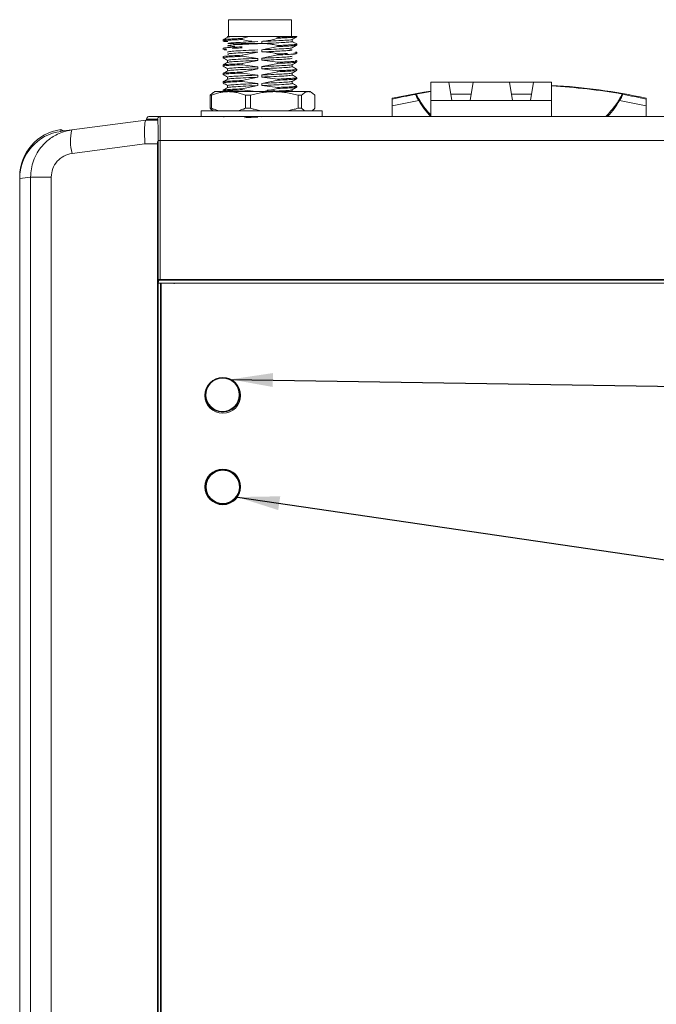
# Model space of a CAD drawing. Header units: millimetres. Extents: x 15 to 836, y 5 to 589.
# Tile 15 of 24: x 390 to 443, y 343 to 426. Entities that reach past the tile are written whole.
import ezdxf

# ---------------------------------------------------------------- set-up
doc = ezdxf.new("R2010")
doc.units = ezdxf.units.MM
doc.dimstyles.new('SLDDIMSTYLE0', dxfattribs={"dimtxt": 0.18, "dimasz": 3.556, "dimexe": 0, "dimexo": 0.0625, "dimgap": 0, "dimtad": 0, "dimtih": 1, "dimtoh": 1, "dimdec": 0, "dimrnd": 1e-09, "dimzin": 0, "dimdsep": 46, "dimtxsty": 'Standard', "dimsah": 1, "dimcen": 0.09, "dimadec": 0, "dimazin": 0, "dimtfac": 3.556, "dimtdec": 0, "dimtofl": 0, "dimtmove": 0, "dimatfit": 3, "dimfxl": 1, "dimfrac": 2, "dimtolj": 1, "dimtzin": 0, "dimarcsym": 0})

msp = doc.modelspace()

# ---------------------------------------------------------------- linework, layer by layer
at = {"color": 7, "linetype": 'Continuous', "lineweight": 15}
for p, q in [((407.462, 425.625), (407.462, 424.225)), ((410.112, 425.625), (407.462, 425.625)), ((412.762, 425.625), (410.112, 425.625)), ((412.762, 424.225), (412.762, 425.625)), ((407.012, 423.926), (407.012, 423.838)), ((407.018, 423.926), (407.013, 423.93)), ((407.393, 424.225), (407.393, 424.151)), ((408.612, 423.958), (408.612, 424.046)), ((411.317, 424.225), (409.295, 424.225)), ((410.279, 423.8), (410.279, 423.624)), ((411.317, 424.225), (411.612, 424.159)), ((411.612, 424.159), (411.612, 424.071)), ((412.83, 423.794), (412.83, 423.966)), ((412.863, 424.225), (413.212, 424.225)), ((413.209, 424.191), (413.21, 424.187)), ((413.212, 424.191), (413.212, 424.225)), ((407.012, 423.221), (407.012, 423.132)), ((407.114, 423.102), (407.316, 423.085)), ((407.41, 423.441), (407.468, 423.457)), ((407.912, 423.509), (407.912, 423.508)), ((410.529, 423.61), (409.944, 423.611)), ((411.612, 423.365), (410.279, 423.095)), ((410.279, 423.095), (410.279, 422.918)), ((411.612, 423.454), (411.612, 423.365)), ((412.828, 423.092), (412.617, 423.132)), ((412.823, 423.08), (412.724, 423.065)), ((413.21, 423.577), (413.2, 423.582)), ((413.212, 423.485), (413.212, 423.573)), ((407.012, 422.515), (407.012, 422.427)), ((407.393, 422.206), (407.393, 422.034)), ((407.395, 422.908), (407.424, 422.902)), ((407.395, 422.732), (407.489, 422.714)), ((408.612, 422.635), (409.944, 422.905)), ((408.612, 422.547), (408.612, 422.635)), ((409.944, 422.376), (408.612, 422.547)), ((408.612, 421.929), (409.944, 422.2)), ((409.944, 422.2), (409.944, 422.376)), ((411.612, 422.66), (410.279, 422.389)), ((410.279, 422.389), (410.279, 422.213)), ((410.279, 422.213), (411.612, 422.042)), ((411.612, 422.748), (411.612, 422.66)), ((413.212, 422.78), (413.212, 422.868)), ((413.212, 422.074), (413.212, 422.162)), ((407.012, 421.81), (407.012, 421.721)), ((407.393, 421.501), (407.393, 421.329)), ((408.612, 421.841), (408.612, 421.929)), ((409.944, 421.671), (408.612, 421.841)), ((408.612, 421.224), (409.944, 421.494)), ((409.944, 421.494), (409.944, 421.671)), ((411.612, 421.954), (410.279, 421.684)), ((410.279, 421.684), (410.279, 421.507)), ((410.279, 421.507), (411.612, 421.337)), ((411.612, 422.042), (411.612, 421.954)), ((411.612, 421.337), (411.612, 421.249)), ((412.83, 421.677), (412.83, 421.849)), ((413.212, 421.368), (413.212, 421.457)), ((407.012, 421.104), (407.012, 421.016)), ((407.393, 420.795), (407.393, 420.623)), ((408.612, 421.135), (408.612, 421.224)), ((409.944, 420.965), (408.612, 421.135)), ((408.612, 420.518), (409.944, 420.789)), ((408.612, 420.43), (408.612, 420.518)), ((409.944, 420.789), (409.944, 420.965)), ((411.612, 421.249), (410.279, 420.978)), ((410.279, 420.978), (410.279, 420.802)), ((410.279, 420.802), (411.612, 420.631)), ((411.612, 420.543), (410.279, 420.272)), ((411.612, 420.631), (411.612, 420.543)), ((412.83, 420.972), (412.83, 421.144)), ((413.212, 420.663), (413.212, 420.751)), ((407.012, 420.398), (407.012, 420.31)), ((407.012, 419.693), (407.012, 419.605)), ((407.393, 420.09), (407.393, 419.918)), ((409.944, 420.26), (408.612, 420.43)), ((408.612, 419.813), (409.944, 420.083)), ((408.612, 419.724), (408.612, 419.813)), ((409.78, 419.575), (408.612, 419.724)), ((409.944, 420.083), (409.944, 420.26)), ((410.279, 420.272), (410.279, 420.096)), ((410.279, 420.096), (411.612, 419.926)), ((411.612, 419.838), (410.279, 419.567)), ((411.612, 419.926), (411.612, 419.838)), ((412.83, 420.266), (412.83, 420.438)), ((412.83, 419.56), (412.83, 419.733)), ((413.212, 419.957), (413.212, 420.046)), ((424.483, 420.361), (424.483, 418.837)), ((424.483, 419.345), (424.483, 420.361)), ((426.007, 420.361), (424.483, 420.361)), ((426.261, 418.837), (426.007, 420.361)), ((426.007, 420.361), (428.039, 420.361)), ((428.039, 420.361), (427.785, 418.837)), ((428.039, 420.361), (431.087, 420.361)), ((431.341, 418.837), (431.087, 420.361)), ((431.087, 420.361), (433.119, 420.361)), ((433.119, 420.361), (432.865, 418.837)), ((434.643, 420.361), (433.119, 420.361)), ((434.643, 419.345), (434.643, 420.361)), ((434.643, 418.837), (434.643, 420.361)), ((405.921, 419.275), (406.027, 419.275)), ((405.921, 419.275), (405.921, 418.175)), ((406.027, 418.175), (406.027, 419.275)), ((406.33, 419.575), (406.174, 419.482)), ((406.33, 419.575), (407.466, 419.575)), ((407.018, 419.597), (407.025, 419.593)), ((407.466, 419.575), (411.316, 419.575)), ((409.318, 419.275), (408.904, 419.275)), ((408.904, 419.275), (408.904, 418.175)), ((409.318, 418.175), (409.318, 419.275)), ((411.316, 419.575), (414.18, 419.575)), ((413.314, 419.275), (413.314, 418.175)), ((413.314, 419.275), (413.621, 419.275)), ((413.621, 418.175), (413.621, 419.275)), ((414.18, 419.575), (414.33, 419.575)), ((414.486, 419.482), (414.33, 419.575)), ((414.74, 419.275), (414.74, 418.175)), ((421.235, 418.952), (421.235, 419.023)), ((423.212, 419.34), (423.227, 419.371)), ((424.483, 418.837), (424.483, 417.475)), ((426.261, 418.837), (424.483, 418.837)), ((427.872, 419.361), (426.173, 419.361)), ((427.785, 418.837), (426.261, 418.837)), ((431.341, 418.837), (427.785, 418.837)), ((432.952, 419.361), (431.253, 419.361)), ((432.865, 418.837), (431.341, 418.837)), ((434.643, 418.837), (432.865, 418.837)), ((434.643, 417.475), (434.643, 418.837)), ((440.596, 419.371), (440.611, 419.34)), ((442.588, 418.952), (442.588, 419.023)), ((406.027, 418.175), (405.921, 418.175)), ((409.318, 418.175), (408.904, 418.175)), ((413.621, 418.175), (413.314, 418.175)), ((421.235, 417.475), (421.235, 418.39)), ((442.588, 418.39), (442.588, 417.475)), ((400.525, 417.18), (394.303, 416.36)), ((400.527, 417.18), (401.46, 417.18)), ((400.575, 417.18), (400.575, 417.275)), ((400.575, 417.275), (401.509, 417.275)), ((400.775, 417.475), (401.709, 417.475)), ((405.158, 417.975), (405.158, 417.475)), ((405.158, 417.975), (415.358, 417.975)), ((410.279, 417.45), (410.857, 417.475)), ((415.358, 417.475), (415.358, 417.975)), ((393.369, 416.237), (393.369, 416.386)), ((394.303, 416.36), (393.391, 416.24)), ((393.615, 416.27), (393.408, 416.368)), ((400.448, 415.18), (394.314, 414.378)), ((400.448, 415.18), (401.512, 415.18)), ((401.512, 403.513), (401.512, 415.372)), ((401.512, 265.68), (401.512, 415.18)), ((401.557, 415.475), (401.557, 403.775)), ((401.737, 415.475), (401.557, 415.475)), ((401.737, 415.475), (462.086, 415.475)), ((401.737, 415.475), (401.737, 403.775)), ((389.912, 412.428), (389.912, 412.274)), ((389.912, 412.274), (390.82, 412.394)), ((389.912, 412.274), (389.912, 268.585)), ((392.557, 412.394), (390.82, 412.394)), ((390.82, 412.394), (390.82, 268.466)), ((392.557, 412.394), (392.557, 268.466)), ((401.512, 403.513), (401.52, 403.505)), ((401.52, 403.505), (401.52, 277.355)), ((401.554, 403.775), (401.554, 403.535)), ((401.557, 403.775), (401.554, 403.775)), ((401.557, 403.775), (401.737, 403.775)), ((401.644, 403.725), (401.644, 403.775)), ((462.179, 403.725), (401.644, 403.725)), ((401.737, 403.775), (462.086, 403.775)), ((401.812, 403.43), (401.812, 277.43)), ((402.912, 403.475), (402.912, 403.43))]:
    msp.add_line(p, q, dxfattribs=at)
at = {"color": 8, "linetype": 'Continuous', "lineweight": 15}
for p, q in [((401.553, 403.476), (401.553, 277.355)), ((401.753, 277.384), (401.753, 403.489))]:
    msp.add_line(p, q, dxfattribs=at)
at = {"color": 7, "linetype": 'Continuous', "lineweight": 15, "flags": 128}
msp.add_lwpolyline([(424.483, 419.625), (423.889, 419.532), (421.251, 419.03)], dxfattribs=at)
at = {"color": 7, "linetype": 'Continuous', "lineweight": 15}
for centre, radius in [((406.986, 394.041), 1.5), ((406.976, 394.101), 1.4), ((406.987, 386.354), 1.5), ((406.987, 386.354), 1.45), ((406.987, 386.354), 1.4)]:
    msp.add_circle(centre, radius, dxfattribs=at)
for centre, radius, start, end in [((431.912, 370.18), 50, 77.68942, 86.86872), ((400.775, 417.275), 0.2, 90, 180), ((401.709, 417.275), 0.2, 90.01187, 180.00895), ((398.339, 415.39), 4.151, 166.48092, 194.12015), ((406.976, 394.101), 1.45, 133.64867, 0.00001), ((406.976, 394.101), 1.4, 0.00001, 180.00001), ((406.976, 394.101), 1.45, 0.00001, 64.27677), ((406.976, 394.101), 1.4, 180.00001, 0.00001), ((406.987, 386.354), 1.4, 0.00001, 180.00001), ((406.987, 386.354), 1.4, 180.00001, 0.00001)]:
    msp.add_arc(centre, radius, start, end, dxfattribs=at)
for centre, major_axis, ratio, start_param, end_param in [((431.912, 369.716), (0, 50.409), 0.999958, 6.110033, 6.228976), ((431.912, 369.716), (0, 50.409), 0.999958, 0.147916, 0.173153), ((393.917, 412.418), (3.015, -2.644), 0.997579, 2.426789, 3.86034), ((394.736, 411.7), (9.827, -5.891), 0.304707, 1.884784, 1.888726), ((393.913, 412.274), (-3.967, -0.522), 0.999651, 4.712389, 6.152331)]:
    msp.add_ellipse(centre, major_axis=major_axis, ratio=ratio, start_param=start_param, end_param=end_param, dxfattribs=at)
for points, knots in [([(407.414, 423.781), (407.367, 423.784), (407.275, 423.79), (407.18, 423.799), (407.079, 423.812), (407.022, 423.825), (407.008, 423.838), (407.024, 423.852), (407.084, 423.865), (407.186, 423.877), (407.317, 423.89), (407.488, 423.901), (407.695, 423.913), (407.863, 423.922), (408.094, 423.934), (408.341, 423.946), (408.543, 423.955), (408.612, 423.958)], [0, 0, 0, 0, 0.057211, 0.110992, 0.165557, 0.271506, 0.325283, 0.379843, 0.48543, 0.539606, 0.594179, 0.700138, 0.753922, 0.808488, 0.855841, 0.951556, 1, 1, 1, 1]), ([(407.404, 424.157), (407.34, 424.12), (407.212, 424.046), (407.085, 423.972), (407.021, 423.935)], [0, 0, 0, 0, 0.499947, 1, 1, 1, 1]), ([(407.024, 423.935), (407.026, 423.937), (407.04, 423.945), (407.106, 423.956), (407.216, 423.969), (407.322, 423.978), (407.488, 423.989), (407.692, 424.001), (407.943, 424.015), (408.154, 424.025), (408.381, 424.036), (408.535, 424.043), (408.612, 424.046)], [0, 0, 0, 0, 0.039511, 0.207867, 0.294248, 0.381265, 0.465515, 0.635955, 0.722958, 0.825891, 0.912624, 1, 1, 1, 1]), ([(407.394, 424.225), (407.394, 424.225), (407.391, 424.225), (407.402, 424.225), (407.431, 424.225), (407.481, 424.225), (407.549, 424.225), (407.635, 424.225), (407.739, 424.225), (407.871, 424.225), (407.98, 424.225), (408.041, 424.225)], [0, 0, 0, 0, 0.009219, 0.127424, 0.248197, 0.36986, 0.48725, 0.605453, 0.726228, 0.84789, 1, 1, 1, 1]), ([(407.414, 423.619), (407.44, 423.632), (407.496, 423.661), (408.057, 423.698), (408.899, 423.744), (409.597, 423.773), (409.944, 423.787)], [0, 0, 0, 0, 0.231253, 0.481931, 0.742849, 1, 1, 1, 1]), ([(408.041, 424.225), (407.922, 424.217), (407.683, 424.201), (407.464, 424.179), (407.443, 424.163), (407.434, 424.157)], [0, 0, 0, 0, 0.3581295, 0.7217598, 1, 1, 1, 1]), ([(408.041, 424.225), (408.138, 424.225), (408.336, 424.225), (408.667, 424.225), (408.99, 424.225), (409.193, 424.225), (409.295, 424.225)], [0, 0, 0, 0, 0.289548, 0.587495, 0.7923, 1, 1, 1, 1]), ([(408.612, 424.046), (408.704, 424.074), (408.929, 424.143), (409.159, 424.194), (409.295, 424.225)], [0, 0, 0, 0, 0.409923, 1, 1, 1, 1]), ([(409.442, 423.812), (409.425, 423.813), (409.227, 423.834), (408.949, 423.878), (408.692, 423.939), (408.612, 423.958)], [0, 0, 0, 0, 0.0595585, 0.7077804, 1, 1, 1, 1]), ([(411.612, 424.071), (411.533, 424.047), (411.297, 423.975), (410.956, 423.894), (410.589, 423.829), (410.383, 423.81), (410.279, 423.8)], [0, 0, 0, 0, 0.180963, 0.54309, 0.77113, 1, 1, 1, 1]), ([(412.794, 423.962), (412.795, 423.958), (412.798, 423.942), (412.558, 423.916), (412.061, 423.883), (411.279, 423.841), (410.611, 423.814), (410.279, 423.8)], [0, 0, 0, 0, 0.072966, 0.279156, 0.481817, 0.7431, 1, 1, 1, 1]), ([(412.799, 423.794), (412.803, 423.787), (412.813, 423.768), (412.561, 423.74), (412.06, 423.707), (411.279, 423.665), (410.611, 423.637), (410.279, 423.624)], [0, 0, 0, 0, 0.117914, 0.314106, 0.50694, 0.755555, 1, 1, 1, 1]), ([(411.317, 424.225), (411.47, 424.225), (411.779, 424.225), (412.196, 424.225), (412.573, 424.225), (412.765, 424.225), (412.863, 424.225)], [0, 0, 0, 0, 0.241945, 0.490907, 0.74156, 1, 1, 1, 1]), ([(412.863, 424.225), (412.777, 424.219), (412.601, 424.207), (412.277, 424.19), (411.944, 424.174), (411.723, 424.164), (411.612, 424.159)], [0, 0, 0, 0, 0.283316, 0.574848, 0.785768, 1, 1, 1, 1]), ([(413.203, 424.183), (413.2, 424.181), (413.187, 424.173), (413.126, 424.162), (413.023, 424.15), (412.924, 424.141), (412.804, 424.132), (412.664, 424.123), (412.5, 424.114), (412.312, 424.104), (412.099, 424.093), (411.867, 424.082), (411.697, 424.075), (411.612, 424.071)], [0, 0, 0, 0, 0.046152, 0.207135, 0.289169, 0.371898, 0.455202, 0.540318, 0.626061, 0.717504, 0.809727, 0.904431, 1, 1, 1, 1]), ([(412.822, 423.962), (412.886, 423.999), (413.014, 424.072), (413.141, 424.146), (413.205, 424.183)], [0, 0, 0, 0, 0.499935, 1, 1, 1, 1]), ([(413.202, 423.582), (413.139, 423.619), (413.014, 423.691), (412.89, 423.763), (412.83, 423.798)], [0, 0, 0, 0, 0.513698, 1, 1, 1, 1]), ([(408.612, 423.34), (408.325, 423.327), (407.765, 423.301), (407.331, 423.275), (407.104, 423.251), (407.007, 423.235), (407.024, 423.224), (407.029, 423.221)], [0, 0, 0, 0, 0.313575, 0.61463, 0.727721, 0.926266, 1, 1, 1, 1]), ([(407.268, 423.179), (407.148, 423.167), (407, 423.151), (407.024, 423.135), (407.029, 423.132)], [0, 0, 0, 0, 0.808176, 1, 1, 1, 1]), ([(407.393, 423.44), (407.428, 423.425), (407.482, 423.4), (407.854, 423.377), (407.993, 423.368)], [0, 0, 0, 0, 0.624629, 1, 1, 1, 1]), ([(409.944, 423.082), (409.597, 423.068), (408.899, 423.039), (408.056, 422.992), (407.492, 422.955), (407.436, 422.926), (407.409, 422.912)], [0, 0, 0, 0, 0.255328, 0.514396, 0.763297, 1, 1, 1, 1]), ([(408.214, 423.529), (408.442, 423.542), (408.804, 423.562), (409.346, 423.587), (409.646, 423.599), (409.795, 423.605), (409.87, 423.608), (409.907, 423.61), (409.926, 423.61), (409.934, 423.611), (409.94, 423.611), (409.941, 423.611), (409.943, 423.611), (409.943, 423.611), (409.943, 423.611), (409.942, 423.611), (409.941, 423.611), (409.936, 423.611), (409.915, 423.611), (409.829, 423.611), (409.482, 423.612), (408.96, 423.611), (408.351, 423.609), (407.851, 423.608), (407.462, 423.613), (407.434, 423.611), (407.421, 423.61)], [0, 0, 0, 0, 0.149651, 0.237493, 0.280703, 0.30204, 0.312632, 0.317907, 0.320539, 0.321854, 0.322511, 0.32284, 0.323004, 0.323007, 0.323014, 0.323045, 0.32317, 0.32367, 0.325677, 0.333735, 0.366291, 0.499659, 0.601073, 0.722274, 0.86177, 1, 1, 1, 1]), ([(408.789, 423.56), (408.585, 423.55), (408.087, 423.523), (407.554, 423.49), (407.476, 423.463), (407.441, 423.451)], [0, 0, 0, 0, 0.279079, 0.6791719, 1, 1, 1, 1]), ([(408.612, 423.252), (408.413, 423.243), (408.155, 423.232), (407.906, 423.219), (407.831, 423.215), (407.804, 423.213)], [0, 0, 0, 0, 0.677473, 0.883264, 1, 1, 1, 1]), ([(410.279, 423.624), (410.473, 423.618), (410.763, 423.609), (411.129, 423.555), (411.38, 423.508), (411.534, 423.472), (411.612, 423.454)], [0, 0, 0, 0, 0.431062, 0.646293, 0.823018, 1, 1, 1, 1]), ([(410.279, 423.095), (410.626, 423.109), (411.325, 423.138), (412.164, 423.184), (412.699, 423.219), (412.754, 423.244), (412.777, 423.255)], [0, 0, 0, 0, 0.270311, 0.544582, 0.80809, 1, 1, 1, 1]), ([(411.419, 422.968), (411.236, 422.959), (410.874, 422.942), (410.476, 422.926), (410.279, 422.918)], [0, 0, 0, 0, 0.506735, 1, 1, 1, 1]), ([(411.419, 422.968), (411.67, 422.981), (412.201, 423.01), (412.725, 423.045), (412.781, 423.073), (412.809, 423.087)], [0, 0, 0, 0, 0.318358, 0.673601, 1, 1, 1, 1]), ([(411.612, 423.454), (411.758, 423.46), (411.98, 423.47), (412.243, 423.483), (412.486, 423.496), (412.697, 423.508), (412.87, 423.519), (412.98, 423.528), (413.1, 423.541), (413.176, 423.554), (413.209, 423.566), (413.209, 423.571), (413.209, 423.573)], [0, 0, 0, 0, 0.156063, 0.236136, 0.316799, 0.472862, 0.552937, 0.633601, 0.711693, 0.869675, 0.950316, 1, 1, 1, 1]), ([(411.612, 423.365), (411.683, 423.369), (411.898, 423.378), (412.161, 423.391), (412.397, 423.403), (412.613, 423.415), (412.797, 423.426), (412.947, 423.437), (413.042, 423.446), (413.118, 423.456), (413.169, 423.466), (413.202, 423.473), (413.201, 423.476), (413.201, 423.476)], [0, 0, 0, 0, 0.080557, 0.2436441, 0.32634, 0.4068975, 0.5699867, 0.6526833, 0.7366431, 0.8211911, 0.9066476, 0.9933501, 1, 1, 1, 1]), ([(412.82, 423.255), (412.884, 423.292), (413.011, 423.366), (413.139, 423.439), (413.203, 423.476)], [0, 0, 0, 0, 0.499927, 1, 1, 1, 1]), ([(407.018, 422.419), (407.082, 422.382), (407.21, 422.308), (407.339, 422.234), (407.403, 422.197)], [0, 0, 0, 0, 0.500149, 1, 1, 1, 1]), ([(408.612, 422.635), (408.325, 422.622), (407.765, 422.596), (407.331, 422.569), (407.104, 422.546), (407.007, 422.529), (407.024, 422.518), (407.029, 422.515)], [0, 0, 0, 0, 0.313575, 0.61463, 0.727721, 0.926266, 1, 1, 1, 1]), ([(408.612, 422.547), (408.413, 422.538), (408.155, 422.526), (407.907, 422.513), (407.605, 422.498), (407.224, 422.474), (407.002, 422.446), (407.024, 422.43), (407.029, 422.427)], [0, 0, 0, 0, 0.21311, 0.277845, 0.314567, 0.61562, 0.926267, 1, 1, 1, 1]), ([(409.944, 422.376), (409.597, 422.362), (408.899, 422.333), (408.056, 422.287), (407.492, 422.249), (407.436, 422.22), (407.409, 422.206)], [0, 0, 0, 0, 0.255416, 0.514572, 0.763559, 1, 1, 1, 1]), ([(409.944, 422.905), (409.597, 422.891), (408.899, 422.863), (408.056, 422.816), (407.493, 422.778), (407.437, 422.75), (407.41, 422.736)], [0, 0, 0, 0, 0.255799, 0.515346, 0.764706, 1, 1, 1, 1]), ([(409.944, 422.2), (409.597, 422.186), (408.898, 422.157), (408.059, 422.11), (407.524, 422.076), (407.469, 422.05), (407.445, 422.039)], [0, 0, 0, 0, 0.27026, 0.544479, 0.807937, 1, 1, 1, 1]), ([(411.612, 422.748), (411.517, 422.77), (411.253, 422.832), (410.896, 422.886), (410.545, 422.915), (410.368, 422.917), (410.279, 422.918)], [0, 0, 0, 0, 0.2151832, 0.605606, 0.8025207, 1, 1, 1, 1]), ([(412.828, 422.563), (412.8, 422.548), (412.743, 422.517), (412.168, 422.479), (411.323, 422.432), (410.626, 422.403), (410.279, 422.389)], [0, 0, 0, 0, 0.25283, 0.496473, 0.750067, 1, 1, 1, 1]), ([(412.828, 422.387), (412.8, 422.371), (412.743, 422.341), (412.168, 422.302), (411.323, 422.256), (410.626, 422.227), (410.279, 422.213)], [0, 0, 0, 0, 0.252831, 0.496473, 0.750067, 1, 1, 1, 1]), ([(412.419, 422.787), (412.392, 422.785), (412.317, 422.781), (412.068, 422.768), (411.81, 422.757), (411.612, 422.748)], [0, 0, 0, 0, 0.116736, 0.322527, 1, 1, 1, 1]), ([(413.194, 422.78), (413.199, 422.776), (413.216, 422.765), (413.119, 422.749), (412.892, 422.725), (412.458, 422.699), (411.898, 422.673), (411.612, 422.66)], [0, 0, 0, 0, 0.0737338, 0.2722785, 0.3853699, 0.6864252, 1, 1, 1, 1]), ([(413.109, 422.192), (413.136, 422.188), (413.212, 422.175), (413.229, 422.149), (413.011, 422.115), (412.618, 422.092), (412.316, 422.076), (412.068, 422.063), (411.81, 422.051), (411.612, 422.042)], [0, 0, 0, 0, 0.087413, 0.254183, 0.504312, 0.746716, 0.776283, 0.828407, 1, 1, 1, 1]), ([(413.109, 422.898), (413.136, 422.893), (413.211, 422.88), (413.238, 422.854), (413.061, 422.833), (412.955, 422.821)], [0, 0, 0, 0, 0.173331, 0.50402, 1, 1, 1, 1]), ([(408.612, 421.929), (408.326, 421.916), (407.765, 421.89), (407.33, 421.864), (407.107, 421.84), (407.013, 421.827), (407.022, 421.818), (407.022, 421.817)], [0, 0, 0, 0, 0.33487, 0.65637, 0.777142, 0.98917, 1, 1, 1, 1]), ([(407.018, 421.713), (407.082, 421.676), (407.21, 421.602), (407.339, 421.528), (407.403, 421.491)], [0, 0, 0, 0, 0.500149, 1, 1, 1, 1]), ([(407.403, 422.04), (407.339, 422.003), (407.211, 421.929), (407.083, 421.854), (407.019, 421.817)], [0, 0, 0, 0, 0.499801, 1, 1, 1, 1]), ([(407.403, 421.334), (407.339, 421.297), (407.211, 421.223), (407.083, 421.149), (407.019, 421.112)], [0, 0, 0, 0, 0.499797, 1, 1, 1, 1]), ([(408.612, 421.841), (408.413, 421.832), (408.155, 421.821), (407.907, 421.808), (407.605, 421.792), (407.224, 421.769), (407.002, 421.74), (407.024, 421.724), (407.029, 421.721)], [0, 0, 0, 0, 0.21311, 0.277845, 0.314567, 0.61562, 0.926267, 1, 1, 1, 1]), ([(409.944, 421.671), (409.597, 421.657), (408.899, 421.628), (408.056, 421.581), (407.492, 421.544), (407.436, 421.515), (407.409, 421.501)], [0, 0, 0, 0, 0.255416, 0.514572, 0.763559, 1, 1, 1, 1]), ([(409.944, 421.494), (409.597, 421.48), (408.898, 421.451), (408.059, 421.405), (407.524, 421.37), (407.469, 421.345), (407.445, 421.334)], [0, 0, 0, 0, 0.27026, 0.544479, 0.807937, 1, 1, 1, 1]), ([(412.778, 421.844), (412.754, 421.833), (412.699, 421.808), (412.164, 421.773), (411.325, 421.727), (410.626, 421.698), (410.279, 421.684)], [0, 0, 0, 0, 0.1920629, 0.4555206, 0.7297396, 1, 1, 1, 1]), ([(412.814, 421.677), (412.787, 421.663), (412.731, 421.634), (412.167, 421.597), (411.324, 421.55), (410.626, 421.521), (410.279, 421.507)], [0, 0, 0, 0, 0.236441, 0.485428, 0.744584, 1, 1, 1, 1]), ([(413.201, 422.066), (413.201, 422.066), (413.21, 422.057), (413.116, 422.044), (412.893, 422.02), (412.458, 421.993), (411.897, 421.967), (411.612, 421.954)], [0, 0, 0, 0, 0.01083, 0.222858, 0.34363, 0.66513, 1, 1, 1, 1]), ([(413.194, 421.457), (413.199, 421.454), (413.221, 421.438), (412.999, 421.409), (412.618, 421.386), (412.316, 421.37), (412.068, 421.357), (411.81, 421.346), (411.612, 421.337)], [0, 0, 0, 0, 0.073733, 0.38438, 0.685433, 0.722155, 0.78689, 1, 1, 1, 1]), ([(413.201, 421.361), (413.201, 421.36), (413.21, 421.351), (413.116, 421.338), (412.893, 421.314), (412.458, 421.288), (411.897, 421.262), (411.612, 421.249)], [0, 0, 0, 0, 0.01083, 0.222858, 0.34363, 0.66513, 1, 1, 1, 1]), ([(412.82, 421.844), (412.884, 421.881), (413.012, 421.955), (413.14, 422.029), (413.204, 422.066)], [0, 0, 0, 0, 0.499799, 1, 1, 1, 1]), ([(412.82, 421.138), (412.884, 421.175), (413.012, 421.249), (413.14, 421.323), (413.204, 421.361)], [0, 0, 0, 0, 0.499799, 1, 1, 1, 1]), ([(413.205, 421.465), (413.141, 421.502), (413.013, 421.576), (412.885, 421.65), (412.821, 421.687)], [0, 0, 0, 0, 0.500149, 1, 1, 1, 1]), ([(408.612, 421.224), (408.326, 421.21), (407.765, 421.185), (407.33, 421.158), (407.107, 421.134), (407.013, 421.121), (407.022, 421.112), (407.022, 421.112)], [0, 0, 0, 0, 0.33487, 0.65637, 0.777142, 0.98917, 1, 1, 1, 1]), ([(408.612, 420.518), (408.326, 420.505), (407.765, 420.479), (407.33, 420.453), (407.107, 420.429), (407.013, 420.415), (407.022, 420.407), (407.022, 420.406)], [0, 0, 0, 0, 0.33487, 0.65637, 0.777142, 0.98917, 1, 1, 1, 1]), ([(407.018, 421.008), (407.082, 420.971), (407.21, 420.897), (407.339, 420.823), (407.403, 420.786)], [0, 0, 0, 0, 0.500158, 1, 1, 1, 1]), ([(407.403, 420.629), (407.339, 420.592), (407.211, 420.517), (407.083, 420.443), (407.019, 420.406)], [0, 0, 0, 0, 0.499797, 1, 1, 1, 1]), ([(408.612, 421.135), (408.413, 421.127), (408.155, 421.115), (407.907, 421.102), (407.605, 421.086), (407.224, 421.063), (407.002, 421.035), (407.024, 421.019), (407.029, 421.016)], [0, 0, 0, 0, 0.21311, 0.277845, 0.314567, 0.61562, 0.926267, 1, 1, 1, 1]), ([(409.944, 420.965), (409.597, 420.951), (408.899, 420.922), (408.056, 420.876), (407.492, 420.838), (407.436, 420.809), (407.409, 420.795)], [0, 0, 0, 0, 0.255416, 0.514572, 0.763559, 1, 1, 1, 1]), ([(409.944, 420.789), (409.597, 420.775), (408.898, 420.746), (408.059, 420.699), (407.524, 420.665), (407.469, 420.639), (407.445, 420.628)], [0, 0, 0, 0, 0.27026, 0.544479, 0.807937, 1, 1, 1, 1]), ([(412.778, 421.138), (412.754, 421.128), (412.699, 421.102), (412.164, 421.068), (411.325, 421.021), (410.626, 420.992), (410.279, 420.978)], [0, 0, 0, 0, 0.1920629, 0.4555206, 0.7297396, 1, 1, 1, 1]), ([(412.814, 420.972), (412.787, 420.958), (412.731, 420.929), (412.167, 420.891), (411.324, 420.845), (410.626, 420.816), (410.279, 420.802)], [0, 0, 0, 0, 0.236441, 0.485428, 0.744584, 1, 1, 1, 1]), ([(413.194, 420.751), (413.199, 420.748), (413.221, 420.732), (412.999, 420.704), (412.618, 420.68), (412.316, 420.665), (412.068, 420.652), (411.81, 420.64), (411.612, 420.631)], [0, 0, 0, 0, 0.073733, 0.38438, 0.685433, 0.722155, 0.78689, 1, 1, 1, 1]), ([(413.201, 420.655), (413.201, 420.655), (413.21, 420.646), (413.116, 420.632), (412.893, 420.609), (412.458, 420.582), (411.897, 420.556), (411.612, 420.543)], [0, 0, 0, 0, 0.01083, 0.222858, 0.34363, 0.66513, 1, 1, 1, 1]), ([(412.82, 420.432), (412.884, 420.47), (413.012, 420.544), (413.14, 420.618), (413.204, 420.655)], [0, 0, 0, 0, 0.499791, 1, 1, 1, 1]), ([(413.205, 420.759), (413.141, 420.796), (413.013, 420.87), (412.885, 420.944), (412.821, 420.981)], [0, 0, 0, 0, 0.500149, 1, 1, 1, 1]), ([(408.612, 419.813), (408.326, 419.799), (407.765, 419.773), (407.33, 419.747), (407.107, 419.723), (407.013, 419.71), (407.022, 419.701), (407.022, 419.701)], [0, 0, 0, 0, 0.33487, 0.65637, 0.777142, 0.98917, 1, 1, 1, 1]), ([(407.018, 420.302), (407.082, 420.265), (407.21, 420.191), (407.339, 420.117), (407.403, 420.08)], [0, 0, 0, 0, 0.500158, 1, 1, 1, 1]), ([(407.403, 419.923), (407.339, 419.886), (407.211, 419.812), (407.083, 419.738), (407.019, 419.701)], [0, 0, 0, 0, 0.499797, 1, 1, 1, 1]), ([(408.612, 420.43), (408.413, 420.421), (408.155, 420.409), (407.907, 420.397), (407.605, 420.381), (407.224, 420.357), (407.002, 420.329), (407.024, 420.313), (407.029, 420.31)], [0, 0, 0, 0, 0.21311, 0.277845, 0.314567, 0.61562, 0.926267, 1, 1, 1, 1]), ([(408.612, 419.724), (408.413, 419.715), (408.155, 419.704), (407.907, 419.691), (407.605, 419.675), (407.224, 419.652), (407.002, 419.624), (407.024, 419.608), (407.029, 419.605)], [0, 0, 0, 0, 0.21311, 0.277845, 0.314567, 0.61562, 0.926267, 1, 1, 1, 1]), ([(409.944, 420.26), (409.597, 420.245), (408.899, 420.217), (408.056, 420.17), (407.492, 420.133), (407.436, 420.104), (407.409, 420.09)], [0, 0, 0, 0, 0.255416, 0.514572, 0.763559, 1, 1, 1, 1]), ([(409.944, 420.083), (409.597, 420.069), (408.898, 420.04), (408.059, 419.994), (407.524, 419.959), (407.469, 419.934), (407.445, 419.923)], [0, 0, 0, 0, 0.27026, 0.544479, 0.807937, 1, 1, 1, 1]), ([(412.778, 420.433), (412.754, 420.422), (412.699, 420.397), (412.164, 420.362), (411.325, 420.315), (410.626, 420.287), (410.279, 420.272)], [0, 0, 0, 0, 0.1920629, 0.4555206, 0.7297396, 1, 1, 1, 1]), ([(412.814, 420.266), (412.787, 420.252), (412.731, 420.223), (412.167, 420.186), (411.324, 420.139), (410.626, 420.11), (410.279, 420.096)], [0, 0, 0, 0, 0.236441, 0.485428, 0.744584, 1, 1, 1, 1]), ([(412.778, 419.727), (412.754, 419.717), (412.699, 419.691), (412.163, 419.657), (411.381, 419.613), (410.75, 419.587), (410.47, 419.575)], [0, 0, 0, 0, 0.2024123, 0.4800664, 0.7690617, 1, 1, 1, 1]), ([(410.712, 419.712), (410.855, 419.706), (411.082, 419.697), (411.261, 419.688), (411.326, 419.684)], [0, 0, 0, 0, 0.635301, 1, 1, 1, 1]), ([(413.194, 420.046), (413.199, 420.042), (413.221, 420.026), (412.999, 419.998), (412.618, 419.975), (412.316, 419.959), (412.068, 419.946), (411.81, 419.935), (411.612, 419.926)], [0, 0, 0, 0, 0.0737334, 0.38438, 0.6854335, 0.7221548, 0.7868897, 1, 1, 1, 1]), ([(413.201, 419.949), (413.201, 419.949), (413.21, 419.94), (413.116, 419.927), (412.893, 419.903), (412.458, 419.877), (411.897, 419.851), (411.612, 419.838)], [0, 0, 0, 0, 0.01083, 0.222858, 0.34363, 0.66513, 1, 1, 1, 1]), ([(412.82, 419.727), (412.884, 419.764), (413.012, 419.838), (413.14, 419.912), (413.204, 419.949)], [0, 0, 0, 0, 0.499791, 1, 1, 1, 1]), ([(413.205, 420.053), (413.141, 420.09), (413.013, 420.165), (412.885, 420.239), (412.821, 420.276)], [0, 0, 0, 0, 0.500149, 1, 1, 1, 1]), ([(406.175, 419.478), (406.16, 419.47), (406.122, 419.45), (406.037, 419.385), (405.967, 419.319), (405.921, 419.275)], [0, 0, 0, 0, 0.175135, 0.449519, 1, 1, 1, 1]), ([(406.027, 419.275), (406.143, 419.318), (406.376, 419.405), (406.734, 419.499), (407.097, 419.563), (407.343, 419.571), (407.466, 419.575)], [0, 0, 0, 0, 0.247459, 0.495722, 0.747153, 1, 1, 1, 1]), ([(407.466, 419.575), (407.586, 419.571), (407.826, 419.564), (408.187, 419.501), (408.548, 419.408), (408.785, 419.319), (408.904, 419.275)], [0, 0, 0, 0, 0.246865, 0.495136, 0.747091, 1, 1, 1, 1]), ([(409.318, 419.275), (409.479, 419.318), (409.803, 419.405), (410.3, 419.499), (410.804, 419.563), (411.145, 419.571), (411.316, 419.575)], [0, 0, 0, 0, 0.247459, 0.495722, 0.747153, 1, 1, 1, 1]), ([(411.316, 419.575), (411.482, 419.571), (411.817, 419.564), (412.318, 419.501), (412.818, 419.408), (413.148, 419.319), (413.314, 419.275)], [0, 0, 0, 0, 0.246866, 0.495137, 0.747091, 1, 1, 1, 1]), ([(413.621, 419.275), (413.666, 419.318), (413.757, 419.405), (413.896, 419.499), (414.037, 419.563), (414.132, 419.571), (414.18, 419.575)], [0, 0, 0, 0, 0.247458, 0.495721, 0.747153, 1, 1, 1, 1]), ([(414.18, 419.575), (414.204, 419.574), (414.274, 419.571), (414.391, 419.536), (414.507, 419.472), (414.624, 419.386), (414.693, 419.319), (414.74, 419.275)], [0, 0, 0, 0, 0.123448, 0.371399, 0.621045, 0.7471, 1, 1, 1, 1]), ([(421.251, 419.03), (421.251, 419.03), (421.25, 419.03), (421.25, 419.03), (421.25, 419.03), (421.25, 419.03), (421.249, 419.03), (421.248, 419.029), (421.248, 419.029), (421.247, 419.029), (421.245, 419.028), (421.243, 419.027), (421.242, 419.027), (421.239, 419.025), (421.237, 419.024), (421.235, 419.023)], [0, 0, 0, 0, 0.00000077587, 0.00000077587, 0.00000077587, 0.00000196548, 0.00000196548, 0.00000196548, 0.00000542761, 0.00000542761, 0.00000542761, 0.00001900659, 0.00001900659, 0.00001900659, 0.00004681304, 0.00004681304, 0.00004681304, 0.00004681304]), ([(421.235, 418.952), (421.235, 418.94), (421.235, 418.87), (421.235, 418.662), (421.235, 418.524), (421.235, 418.39)], [0, 0, 0, 0, 0.5, 0.5, 1, 1, 1, 1]), ([(423.466, 418.826), (423.392, 418.942), (423.324, 419.063), (423.229, 419.258), (423.205, 419.326), (423.212, 419.34)], [0, 0, 0, 0, 0.5, 0.5, 1, 1, 1, 1]), ([(423.227, 419.371), (423.509, 418.884), (423.871, 418.262), (424.373, 417.751), (424.483, 417.639)], [0, 0, 0, 0, 0.781794, 1, 1, 1, 1]), ([(423.466, 418.826), (423.771, 418.347), (424.078, 417.865), (424.492, 417.478), (424.495, 417.475)], [0, 0, 0, 0, 0.9929947, 1, 1, 1, 1]), ([(439.197, 417.475), (439.483, 417.79), (440.014, 418.375), (440.412, 419.056), (440.596, 419.371)], [0, 0, 0, 0, 0.537687, 1, 1, 1, 1]), ([(439.323, 417.475), (439.339, 417.49), (439.751, 417.88), (440.06, 418.362), (440.357, 418.826)], [0, 0, 0, 0, 0.038615, 1, 1, 1, 1]), ([(440.611, 419.34), (440.618, 419.326), (440.593, 419.258), (440.5, 419.064), (440.431, 418.941), (440.357, 418.826)], [0, 0, 0, 0, 0.5, 0.5, 1, 1, 1, 1]), ([(442.572, 419.03), (442.572, 419.03), (442.573, 419.03), (442.573, 419.03), (442.573, 419.03), (442.573, 419.03), (442.574, 419.03), (442.575, 419.029), (442.575, 419.029), (442.576, 419.029), (442.578, 419.028), (442.58, 419.027), (442.581, 419.027), (442.584, 419.025), (442.586, 419.024), (442.588, 419.023)], [0, 0, 0, 0, 0.00000077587, 0.00000077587, 0.00000077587, 0.00000196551, 0.00000196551, 0.00000196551, 0.00000542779, 0.00000542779, 0.00000542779, 0.00001900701, 0.00001900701, 0.00001900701, 0.00004681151, 0.00004681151, 0.00004681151, 0.00004681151]), ([(442.588, 418.952), (442.588, 418.94), (442.588, 418.87), (442.588, 418.662), (442.588, 418.524), (442.588, 418.39)], [0, 0, 0, 0, 0.5, 0.5, 1, 1, 1, 1]), ([(405.921, 418.175), (405.961, 418.136), (406.041, 418.058), (406.123, 418.003), (406.164, 417.975)], [0, 0, 0, 0, 0.499382, 1, 1, 1, 1]), ([(406.651, 417.975), (406.546, 418.003), (406.337, 418.058), (406.13, 418.136), (406.027, 418.175)], [0, 0, 0, 0, 0.4993216, 1, 1, 1, 1]), ([(408.904, 418.175), (408.801, 418.136), (408.595, 418.058), (408.385, 418.003), (408.28, 417.975)], [0, 0, 0, 0, 0.499386, 1, 1, 1, 1]), ([(410.185, 417.975), (410.039, 418.003), (409.748, 418.058), (409.461, 418.136), (409.318, 418.175)], [0, 0, 0, 0, 0.499321, 1, 1, 1, 1]), ([(413.314, 418.175), (413.17, 418.136), (412.884, 418.058), (412.592, 418.003), (412.446, 417.975)], [0, 0, 0, 0, 0.499383, 1, 1, 1, 1]), ([(413.864, 417.975), (413.823, 418.003), (413.741, 418.058), (413.661, 418.136), (413.621, 418.175)], [0, 0, 0, 0, 0.4993199, 1, 1, 1, 1]), ([(414.74, 418.175), (414.699, 418.136), (414.619, 418.058), (414.538, 418.003), (414.497, 417.975)], [0, 0, 0, 0, 0.499384, 1, 1, 1, 1]), ([(400.525, 417.18), (400.501, 417.149), (400.464, 417.103), (400.432, 416.85), (400.412, 416.542), (400.409, 416.131), (400.422, 415.642), (400.439, 415.341), (400.448, 415.18)], [0, 0, 0, 0, 0.24182, 0.368839, 0.49959, 0.709335, 0.844654, 1, 1, 1, 1]), ([(400.527, 417.18), (400.526, 417.18), (400.526, 417.18), (400.526, 417.18), (400.525, 417.18), (400.525, 417.18)], [0, 0, 0, 0, 0.499222, 0.749483, 1, 1, 1, 1]), ([(401.509, 417.275), (401.516, 417.248), (401.528, 417.194), (401.544, 416.78), (401.555, 416.185), (401.556, 415.712), (401.557, 415.475)], [0, 0, 0, 0, 0.2505895, 0.5002731, 0.7500345, 1, 1, 1, 1]), ([(401.709, 417.475), (401.713, 417.445), (401.72, 417.386), (401.728, 416.996), (401.732, 416.586), (401.735, 416.12), (401.736, 415.731), (401.737, 415.475)], [0, 0, 0, 0, 0.250392, 0.499697, 0.630214, 0.757259, 1, 1, 1, 1]), ([(401.709, 417.475), (405.728, 417.475), (413.763, 417.475), (425.861, 417.475), (437.962, 417.475), (450.06, 417.475), (458.095, 417.475), (462.114, 417.475)], [0, 0, 0, 0, 0.200018, 0.399957, 0.60004, 0.799977, 1, 1, 1, 1]), ([(407.114, 417.458), (407.082, 417.462), (407.042, 417.468), (407.04, 417.474), (407.04, 417.475)], [0, 0, 0, 0, 0.7834286, 1, 1, 1, 1]), ([(408.804, 417.388), (408.987, 417.396), (409.349, 417.414), (409.747, 417.43), (409.944, 417.437)], [0, 0, 0, 0, 0.5067368, 1, 1, 1, 1]), ([(394.303, 416.36), (394.038, 416.31), (393.566, 416.22), (392.969, 415.953), (392.508, 415.67), (392.134, 415.368), (391.739, 414.969), (391.362, 414.444), (390.936, 413.574), (390.866, 412.862), (390.82, 412.394)], [0, 0, 0, 0, 0.1404051, 0.2501583, 0.3386087, 0.4220415, 0.5004586, 0.6307611, 0.757596, 1, 1, 1, 1]), ([(401.512, 415.18), (401.512, 415.212), (401.512, 415.276), (401.512, 415.34), (401.512, 415.372)], [0, 0, 0, 0, 0.49942, 1, 1, 1, 1]), ([(394.314, 414.378), (394.079, 414.322), (393.608, 414.211), (393.035, 413.745), (392.634, 413.121), (392.582, 412.636), (392.557, 412.394)], [0, 0, 0, 0, 0.250047, 0.500001, 0.749876, 1, 1, 1, 1]), ([(401.554, 403.535), (401.553, 403.519), (401.552, 403.484), (401.55, 403.478), (401.55, 403.475)], [0, 0, 0, 0, 0.4783805, 1, 1, 1, 1]), ([(462.273, 403.475), (458.234, 403.475), (450.156, 403.475), (437.995, 403.475), (425.829, 403.475), (413.667, 403.475), (405.589, 403.475), (401.55, 403.475)], [0, 0, 0, 0, 0.200018, 0.399957, 0.60004, 0.799977, 1, 1, 1, 1]), ([(401.554, 403.535), (401.556, 403.548), (401.56, 403.575), (401.591, 403.639), (401.623, 403.691), (401.644, 403.725)], [0, 0, 0, 0, 0.2255398, 0.5012837, 1, 1, 1, 1]), ([(408.207, 394.862), (408.25, 394.788), (408.384, 394.555), (408.409, 394.285), (408.426, 394.101)], [0, 0, 0, 0, 0.32074, 1, 1, 1, 1]), ([(406.456, 392.75), (406.451, 392.751), (406.35, 392.77), (406.177, 392.888), (405.944, 393.066), (405.755, 393.3), (405.582, 393.636), (405.483, 394.099), (405.578, 394.447), (405.625, 394.618)], [0, 0, 0, 0, 0.005888, 0.136228, 0.266806, 0.397147, 0.527725, 0.7675, 1, 1, 1, 1]), ([(408.426, 394.101), (408.407, 393.919), (408.377, 393.637), (408.196, 393.299), (408.009, 393.07), (407.782, 392.88), (407.607, 392.798), (407.52, 392.758)], [0, 0, 0, 0, 0.3169592, 0.4892572, 0.6618673, 0.8341659, 1, 1, 1, 1]), ([(406.467, 385.003), (406.462, 385.004), (406.361, 385.023), (406.187, 385.141), (405.954, 385.319), (405.767, 385.553), (405.591, 385.89), (405.502, 386.354), (405.592, 386.818), (405.766, 387.156), (405.955, 387.385), (406.184, 387.577), (406.364, 387.66), (406.453, 387.702)], [0, 0, 0, 0, 0.00385, 0.08909, 0.174484, 0.259724, 0.345118, 0.501925, 0.658732, 0.743971, 0.829366, 0.914605, 1, 1, 1, 1]), ([(407.508, 387.705), (407.512, 387.704), (407.613, 387.685), (407.787, 387.567), (408.02, 387.388), (408.207, 387.155), (408.388, 386.818), (408.418, 386.536), (408.437, 386.354)], [0, 0, 0, 0, 0.007671, 0.1774963, 0.34763, 0.5174543, 0.6875895, 1, 1, 1, 1]), ([(408.437, 386.354), (408.418, 386.172), (408.388, 385.89), (408.207, 385.552), (408.02, 385.323), (407.793, 385.133), (407.617, 385.051), (407.531, 385.011)], [0, 0, 0, 0, 0.3169593, 0.4892573, 0.6618681, 0.8341659, 1, 1, 1, 1])]:
    msp.add_open_spline(points, degree=3, knots=knots, dxfattribs=at)
for points in [[(421.235, 418.952), (421.891, 419.094), (422.55, 419.224), (423.212, 419.34)], [(423.466, 418.826), (422.719, 418.698), (421.975, 418.552), (421.235, 418.39)], [(442.588, 418.39), (441.848, 418.552), (441.104, 418.698), (440.357, 418.826)], [(440.611, 419.34), (441.273, 419.224), (441.932, 419.094), (442.588, 418.952)]]:
    msp.add_open_spline(points, degree=3, dxfattribs=at)

# ---------------------------------------------------------------- leaders
at = {"color": 7, "linetype": 'Continuous', "lineweight": 0}
for points in [[(407.642, 395.39), (539.264, 393.327)], [(408.218, 385.496), (539.264, 366.304)]]:
    msp.add_leader(points, dimstyle='SLDDIMSTYLE0', dxfattribs=at)

doc.saveas('drawing.dxf')
